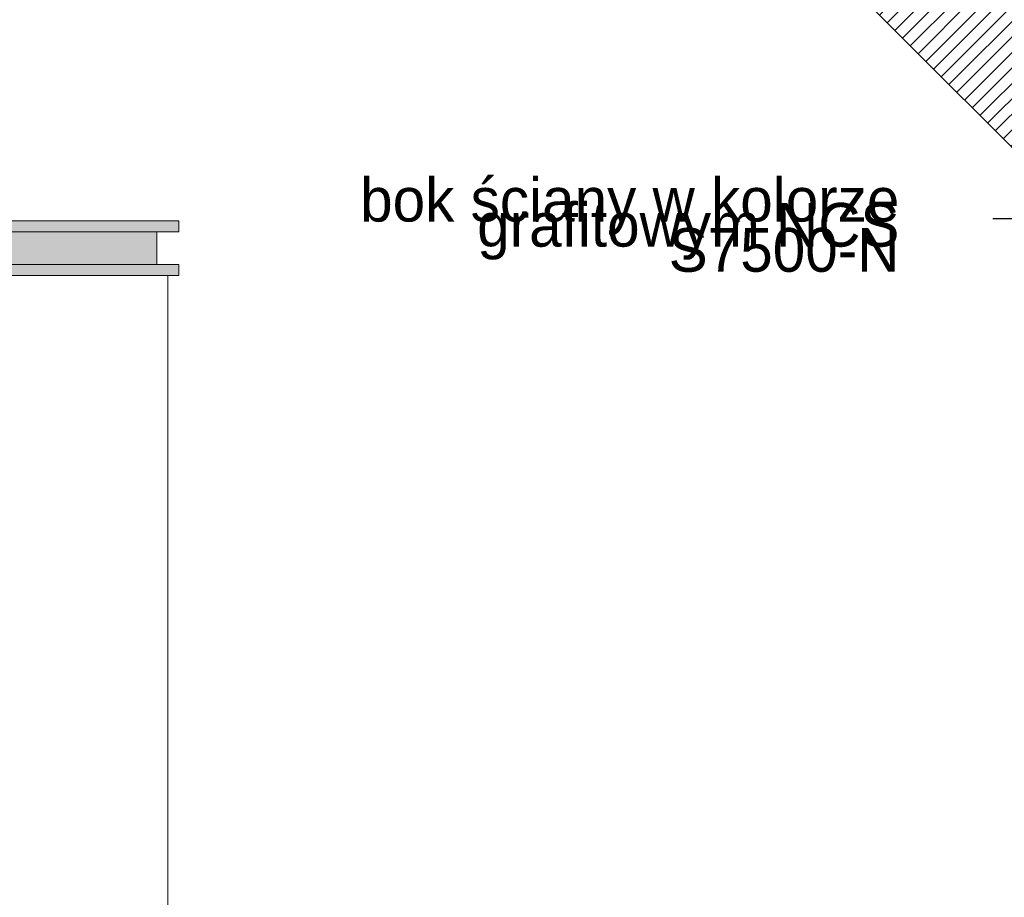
# Model space of a CAD drawing. Extents: x -366324 to -207045, y 68808 to 138616.
# Tile 30 of 170: x -343164 to -338660, y 84815 to 88830. Entities that reach past the tile are written whole.
import ezdxf

# ---------------------------------------------------------------- set-up
doc = ezdxf.new("R2010")
doc.units = 0
doc.header["$MEASUREMENT"] = 0
for name, color, linetype, lineweight in [('A-Opisy_Nr_Pióra__21', 7, 'Continuous', 9), ('Arch kolorystyka_Nr_Pióra__101', 8, 'Continuous', 13), ('Arch kolorystyka_Nr_Pióra__41', 7, 'Continuous', 15), ('Arch wykończenie_Nr_Pióra__21', 7, 'Continuous', 9), ('Arch ściany zewnętrzne_Nr_Pióra__21', 7, 'Continuous', 9)]:
    doc.layers.add(name, color=color, linetype=linetype, lineweight=lineweight)
doc.layers.add('Arch rynny_Nr_Pióra__81', color=7, linetype='Continuous', lineweight=9, true_color=0x5d5d5d)
doc.styles.add('GENERATED_STYLE_2', font='txt')
doc.dimstyles.new('GENERATED_STYLE__8', dxfattribs={"dimtxt": 0.18, "dimasz": 218.88, "dimexe": 0.18, "dimexo": 0.0625, "dimgap": 0.09, "dimtad": 0, "dimtih": 1, "dimtoh": 1, "dimdec": 4, "dimzin": 0, "dimdsep": 46, "dimcen": 0.09, "dimadec": 0, "dimazin": 0, "dimtfac": 1, "dimtdec": 4, "dimtmove": 0, "dimatfit": 3, "dimldrblk": 'ARROWHEAD_1', "dimfxl": 0, "dimtolj": 1, "dimtzin": 0, "dimarcsym": 0})

# ---------------------------------------------------------------- blocks, each defined once
blk = doc.blocks.new('ARROWHEAD_1')
at = {"color": 0, "linetype": 'Continuous', "lineweight": 0}
blk.add_line((0, 0), (-1, 0), dxfattribs=at)
blk.add_circle((0, 0), 0.25, dxfattribs=at)

msp = doc.modelspace()

# ---------------------------------------------------------------- hatches: boundary and pattern name
at = {"layer": 'Arch kolorystyka_Nr_Pióra__101', "linetype": 'Continuous'}
h = msp.add_hatch(dxfattribs=at)
h.set_pattern_fill('Cegła_zwykła', color=256, style=0, pattern_type=2)
h.set_pattern_definition([(45, (0, 0), (-35.355339, 35.355339), [])])
h.paths.add_polyline_path([(-337174.5, 88915), (-339294.5, 88915), (-339124.8, 88745.3), (-336989.3, 86609.9), (-334329.3, 86609.9), (-336896.1, 89176.7), (-337436.1, 89176.7)], flags=0)
h.paths.add_polyline_path([(-338504.8, 88745.3), (-337004.8, 88745.3), (-336751.2, 88491.7), (-335251.2, 86991.7), (-336751.2, 86991.7)], flags=0)
at = {"layer": 'Arch kolorystyka_Nr_Pióra__41', "linetype": 'Continuous'}
for points in [[(-356196.7, 87859.6), (-342436.7, 87859.6), (-342436.7, 87909.6), (-356196.7, 87909.6)], [(-342536.7, 87709.6), (-349306.7, 87709.6), (-349306.7, 87859.6), (-342536.7, 87859.6)], [(-342436.7, 87659.6), (-356196.7, 87659.6), (-356196.7, 87709.6), (-342436.7, 87709.6)]]:
    msp.add_hatch(color=256, dxfattribs=at).paths.add_polyline_path(points, flags=0)

# ---------------------------------------------------------------- linework, layer by layer
at = {"layer": 'Arch rynny_Nr_Pióra__81', "linetype": 'Continuous'}
for p, q in [((-342536.7, 87859.6), (-356096.7, 87859.6)), ((-342536.7, 87709.6), (-356096.7, 87709.6))]:
    msp.add_line(p, q, dxfattribs=at)
at = {"layer": 'Arch wykończenie_Nr_Pióra__21', "linetype": 'Continuous'}
for p, q in [((-342436.7, 87909.6), (-356196.7, 87909.6)), ((-342436.7, 87909.6), (-342436.7, 87859.6)), ((-342536.7, 87859.6), (-342536.7, 87709.6)), ((-342436.7, 87859.6), (-342536.7, 87859.6)), ((-342436.7, 87709.6), (-342536.7, 87709.6)), ((-342436.7, 87709.6), (-342436.7, 87659.6)), ((-342436.7, 87659.6), (-356196.7, 87659.6))]:
    msp.add_line(p, q, dxfattribs=at)
at = {"layer": 'Arch ściany zewnętrzne_Nr_Pióra__21', "linetype": 'Continuous'}
for p, q in [((-339124.8, 88745.3), (-339294.5, 88915)), ((-336989.3, 86609.9), (-339124.8, 88745.3)), ((-342486.7, 87659.6), (-342486.7, 79009.6))]:
    msp.add_line(p, q, dxfattribs=at)

# ---------------------------------------------------------------- texts
at = {"layer": 'A-Opisy_Nr_Pióra__21', "linetype": 'Continuous', "insert": (-339139.4, 87890.3), "char_height": 200, "width": 2708.71, "attachment_point": 6, "line_spacing_factor": 0.344357, "style": 'GENERATED_STYLE_2'}
msp.add_mtext('{bok ściany w kolorze\\Pgrafitowym NCS S7500-N }', dxfattribs=at)

# ---------------------------------------------------------------- leaders
at = {"layer": 'A-Opisy_Nr_Pióra__21', "linetype": 'Continuous', "annotation_type": 0, "has_hookline": 1, "hookline_direction": 1, "text_width": 2361.9}
msp.add_leader([(-337333.5, 90101), (-337333.5, 87918.4), (-338712.6, 87918.4)], dimstyle='GENERATED_STYLE__8', dxfattribs=at)

doc.saveas('drawing.dxf')
